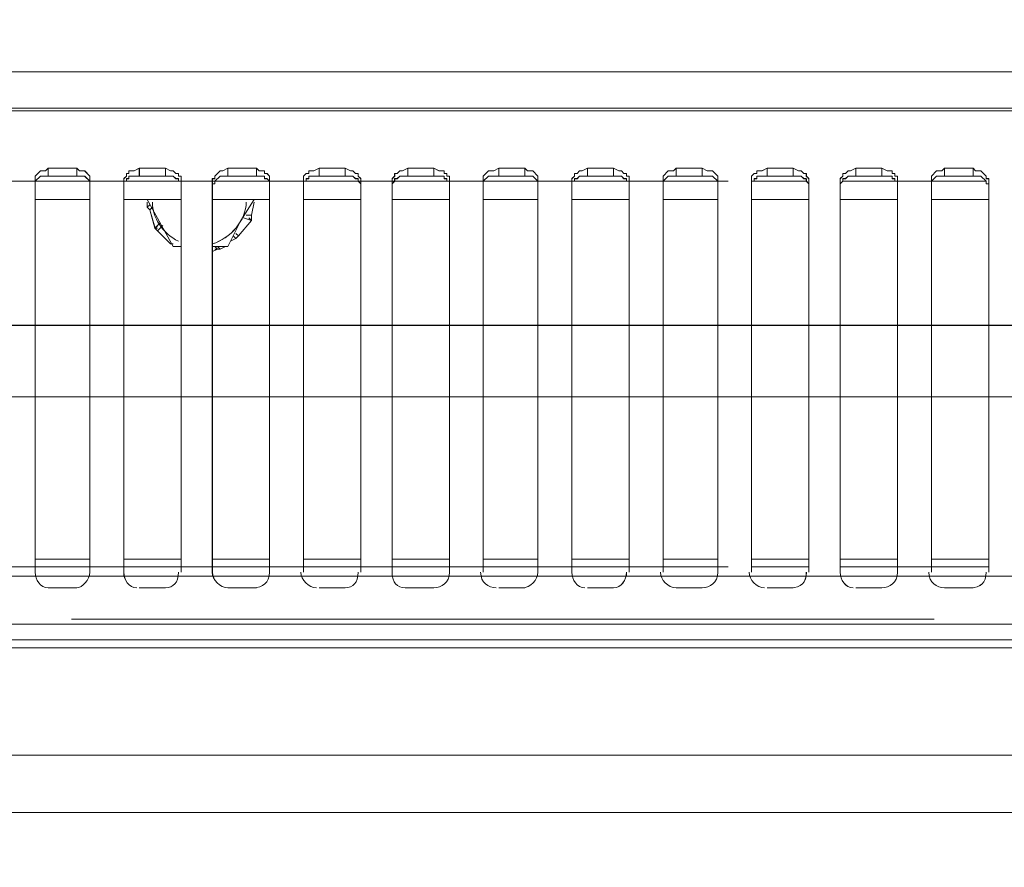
# Model space of a CAD drawing. Header units: millimetres. Extents: x -125266 to 274256, y -711690 to -301689.
# Tile 181 of 256: x -50908 to -50770, y -361895 to -361777. Entities that reach past the tile are written whole.
import ezdxf

# ---------------------------------------------------------------- set-up
doc = ezdxf.new("R2010")
doc.units = ezdxf.units.MM
doc.linetypes.add('CONTINOUS', pattern=[0])
for name, color, linetype, lineweight in [('ARCH', 7, 'Continuous', 0), ('CEILING', 8, 'Continuous', 5), ('Equipment', 8, 'Continuous', 0), ('Finished Line', 7, 'Continuous', 0), ('HOOD', 6, 'Continuous', 0), ('Legend', 5, 'Continuous', 0), ('MEPTEK HVAC-Kitchen Exhaust Air Duct', 30, 'Continuous', 30), ('MEPTEK HVAC-Kitchen Fresh Air Duct', 3, 'Continuous', 30), ('MEPTEK-TEXT1', 7, 'Continuous', 30)]:
    doc.layers.add(name, color=color, linetype=linetype, lineweight=lineweight)
for name, color, linetype in [('Light Equipment', 8, 'Continuous'), ('Model_Top', 7, 'Continuous'), ('RACK', 7, 'Continuous')]:
    doc.layers.add(name, color=color, linetype=linetype)
doc.styles.add('REVAC', font='verdana.ttf', dxfattribs={"height": 50})
doc.styles.get("Standard").update_dxf_attribs({"font": 'ARIALN.TTF'})
doc.styles.add('Times New Roman', font='times.ttf', dxfattribs={"height": 150})
doc.dimstyles.new('ARA-125', dxfattribs={"dimtxt": 200, "dimasz": 75, "dimexe": 0, "dimexo": 75, "dimgap": 7.5, "dimtad": 0, "dimdec": 0, "dimrnd": 5, "dimdsep": 46, "dimtxsty": 'Times New Roman', "dimblk": 'ARCHTICK', "dimcen": 56.25, "dimdle": 56.25, "dimclrd": 256, "dimclre": 256, "dimclrt": 256, "dimazin": 3, "dimtfac": 1, "dimtdec": 0, "dimtix": 1, "dimtmove": 1, "dimatfit": 3, "dimfxl": 0, "dimtolj": 1, "dimlwd": -1, "dimlwe": 0, "dimarcsym": 0})

# ---------------------------------------------------------------- blocks, each defined once
blk = doc.blocks.new('A$C6f7db0ab')
at = {"layer": 'Equipment'}
for points in [[(0, 75.24), (400.18, 75.24), (400.18, 74.87), (400.18, 3.27), (400.18, 1.09), (0, 1.09), (0, 3.27), (0, 74.87), (0, 75.24), (0, 717.86)], [(769.1, 80.33), (800, 80.33), (400.18, 80.33), (0, 80.33), (30.9, 80.33)], [(202.82, 80.33), (82.51, 80.33)], [(800, 75.24), (400.18, 75.24), (400.18, 74.87), (400.18, 3.27), (400.18, 1.09), (800, 1.09), (800, 0), (400.18, 0), (0, 0), (0, 1.45)], [(0, 74.87), (400.18, 74.87), (800, 74.87)], [(77.42, 10.54), (77.42, 65.79), (78.15, 66.52), (78.87, 66.52), (79.24, 66.88), (83.23, 66.88), (83.6, 66.52), (84.33, 66.52), (85.05, 65.79), (85.05, 10.54)], [(79.24, 66.88), (79.24, 65.79)], [(83.23, 66.88), (83.23, 65.79)], [(89.78, 10.54), (89.78, 65.42), (90.14, 65.79), (90.14, 66.15), (90.5, 66.15), (90.5, 66.52), (91.23, 66.52), (91.96, 66.88), (95.59, 66.88), (96.32, 66.52), (96.68, 66.52), (97.05, 66.15), (97.41, 66.15), (97.41, 65.79), (97.77, 65.79), (97.77, 10.54)], [(91.96, 66.88), (91.96, 65.79)], [(95.59, 66.88), (95.59, 65.79)], [(102.14, 10.54), (102.14, 65.42), (102.5, 65.42), (102.5, 65.79), (103.23, 66.52), (103.59, 66.52), (104.32, 66.88), (108.31, 66.88), (108.68, 66.52), (109.4, 66.52), (109.4, 66.15), (109.77, 66.15), (110.13, 65.79), (110.13, 10.54)], [(104.32, 66.88), (104.32, 65.79)], [(108.31, 66.88), (108.31, 65.79)], [(114.86, 10.54), (114.86, 65.79), (115.22, 66.15), (115.58, 66.15), (115.58, 66.52), (116.31, 66.52), (117.04, 66.88), (120.67, 66.88), (121.4, 66.52), (121.76, 66.52), (122.13, 66.15), (122.49, 66.15), (122.49, 65.79), (122.85, 65.42), (122.85, 10.54)], [(117.04, 66.88), (117.04, 65.79)], [(120.67, 66.88), (120.67, 65.79)], [(127.21, 10.54), (127.21, 65.42), (127.58, 65.79), (127.58, 66.15), (127.94, 66.15), (128.31, 66.52), (128.67, 66.52), (129.4, 66.88), (133.03, 66.88), (133.76, 66.52), (134.48, 66.52), (134.48, 66.15), (134.85, 66.15), (134.85, 65.79), (135.21, 65.79), (135.21, 10.54)], [(129.4, 66.88), (129.4, 65.79)], [(133.03, 66.88), (133.03, 65.79)], [(139.94, 10.54), (139.94, 65.79), (140.66, 66.52), (141.39, 66.52), (142.12, 66.88), (145.75, 66.88), (146.12, 66.52), (146.84, 66.52), (147.57, 65.79), (147.57, 10.54)], [(142.12, 66.88), (142.12, 65.79)], [(145.75, 66.88), (145.75, 65.79)], [(152.29, 10.54), (152.29, 65.42), (152.66, 65.79), (152.66, 66.15), (153.02, 66.15), (153.38, 66.52), (153.75, 66.52), (154.48, 66.88), (158.11, 66.88), (158.84, 66.52), (159.2, 66.52), (159.56, 66.15), (159.93, 66.15), (159.93, 65.79), (160.29, 65.79), (160.29, 10.54)], [(154.48, 66.88), (154.48, 65.79)], [(158.11, 66.88), (158.11, 65.79)], [(165.02, 10.54), (165.02, 65.79), (165.74, 66.52), (166.47, 66.52), (166.83, 66.88), (170.47, 66.88), (171.19, 66.52), (171.92, 66.52), (172.65, 65.79), (172.65, 10.54)], [(166.83, 66.88), (166.83, 65.79)], [(170.47, 66.88), (170.47, 65.79)], [(177.37, 10.54), (177.37, 65.79), (177.74, 66.15), (178.1, 66.15), (178.1, 66.52), (178.83, 66.52), (179.55, 66.88), (183.19, 66.88), (183.92, 66.52), (184.28, 66.52), (184.64, 66.15), (185.01, 66.15), (185.01, 65.79), (185.37, 65.42), (185.37, 10.54)], [(179.55, 66.88), (179.55, 65.79)], [(183.19, 66.88), (183.19, 65.79)], [(189.73, 10.54), (189.73, 65.42), (190.1, 65.79), (190.1, 66.15), (190.46, 66.15), (190.82, 66.52), (191.19, 66.52), (191.91, 66.88), (195.55, 66.88), (196.27, 66.52), (197, 66.52), (197, 66.15), (197.36, 66.15), (197.36, 65.79), (197.73, 65.79), (197.73, 10.54)], [(191.91, 66.88), (191.91, 65.79)], [(195.55, 66.88), (195.55, 65.79)], [(202.45, 10.54), (202.45, 65.79), (203.18, 66.52), (203.91, 66.52), (204.27, 66.88), (208.27, 66.88), (208.63, 66.52), (209.36, 66.52), (210.09, 65.79), (210.09, 65.42), (210.45, 65.42), (210.45, 10.54)], [(204.27, 66.88), (204.27, 65.79)], [(208.27, 66.88), (208.27, 65.79)], [(174.1, 65.06), (54.16, 65.06)], [(77.42, 64.7), (77.42, 65.06), (78.15, 65.79), (84.33, 65.79), (85.05, 65.06), (85.05, 64.7)], [(85.05, 65.06), (77.42, 65.06)], [(77.42, 65.06), (85.05, 65.06)], [(89.78, 64.7), (89.78, 65.06), (90.14, 65.06), (90.14, 65.42), (90.5, 65.42), (90.5, 65.79), (96.68, 65.79), (97.05, 65.42), (97.41, 65.42), (97.41, 65.06), (97.77, 65.06), (97.77, 64.7)], [(97.77, 65.06), (89.78, 65.06)], [(90.14, 65.06), (97.41, 65.06)], [(102.14, 64.7), (102.5, 64.7), (102.5, 65.06), (103.23, 65.79), (109.4, 65.79), (109.4, 65.42), (109.77, 65.42), (110.13, 65.06), (110.13, 64.7)], [(110.13, 65.06), (102.5, 65.06)], [(102.5, 65.06), (110.13, 65.06)], [(114.86, 64.7), (114.86, 65.06), (115.22, 65.06), (115.22, 65.42), (115.58, 65.42), (115.58, 65.79), (121.76, 65.79), (122.13, 65.42), (122.49, 65.42), (122.49, 65.06), (122.85, 64.7)], [(122.49, 65.06), (114.86, 65.06)], [(115.22, 65.06), (122.49, 65.06)], [(127.21, 64.7), (127.58, 65.06), (127.58, 65.42), (127.94, 65.42), (128.31, 65.79), (134.48, 65.79), (134.48, 65.42), (134.85, 65.42), (134.85, 65.06), (135.21, 65.06), (135.21, 64.7)], [(135.21, 65.06), (127.58, 65.06)], [(127.58, 65.06), (134.85, 65.06)], [(139.94, 64.7), (139.94, 65.06), (140.66, 65.79), (146.84, 65.79), (147.57, 65.06), (147.57, 64.7)], [(147.57, 65.06), (139.94, 65.06)], [(139.94, 65.06), (147.57, 65.06)], [(152.29, 64.7), (152.29, 65.06), (152.66, 65.06), (152.66, 65.42), (153.02, 65.42), (153.38, 65.79), (159.2, 65.79), (159.56, 65.42), (159.93, 65.42), (159.93, 65.06), (160.29, 65.06), (160.29, 64.7)], [(160.29, 65.06), (152.29, 65.06)], [(152.66, 65.06), (159.93, 65.06)], [(165.02, 64.7), (165.02, 65.06), (165.74, 65.79), (171.92, 65.79), (172.65, 65.06), (172.65, 64.7)], [(172.65, 65.06), (165.02, 65.06)], [(165.02, 65.06), (172.65, 65.06)], [(177.37, 64.7), (177.37, 65.06), (177.74, 65.06), (177.74, 65.42), (178.1, 65.42), (178.1, 65.79), (184.28, 65.79), (184.64, 65.42), (185.01, 65.42), (185.01, 65.06), (185.37, 64.7)], [(185.01, 65.06), (177.37, 65.06)], [(177.74, 65.06), (185.01, 65.06)], [(189.73, 64.7), (190.1, 65.06), (190.1, 65.42), (190.46, 65.42), (190.82, 65.79), (197, 65.79), (197, 65.42), (197.36, 65.42), (197.36, 65.06), (197.73, 65.06), (197.73, 64.7)], [(197.73, 65.06), (190.1, 65.06)], [(190.1, 65.06), (197.36, 65.06)], [(208.63, 65.06), (191.55, 65.06)], [(202.45, 64.7), (202.45, 65.06), (203.18, 65.79), (209.36, 65.79), (210.09, 65.06), (210.09, 64.7), (210.45, 64.7)], [(210.09, 65.06), (202.45, 65.06)], [(202.45, 65.06), (210.09, 65.06)], [(77.42, 62.52), (85.05, 62.52)], [(89.78, 62.52), (97.77, 62.52)], [(93.05, 62.52), (96.68, 55.97), (97.77, 55.97), (97.05, 55.97)], [(93.05, 62.15), (93.05, 61.43)], [(102.14, 62.52), (110.13, 62.52)], [(102.14, 55.97), (104.32, 55.97), (106.13, 59.61), (107.95, 62.52)], [(107.59, 60.34), (107.95, 62.15)], [(114.86, 62.52), (122.85, 62.52)], [(127.21, 62.52), (135.21, 62.52)], [(139.94, 62.52), (147.57, 62.52)], [(152.29, 62.52), (160.29, 62.52)], [(165.02, 62.52), (172.65, 62.52)], [(177.37, 62.52), (185.37, 62.52)], [(189.73, 62.52), (197.73, 62.52)], [(202.45, 62.52), (210.45, 62.52)], [(93.78, 61.43), (93.41, 61.06), (93.05, 61.43), (93.41, 61.79)], [(95.23, 58.88), (94.5, 58.16), (94.14, 58.52), (93.41, 61.06)], [(94.87, 59.25), (94.14, 58.52), (94.5, 58.52)], [(105.77, 57.43), (107.59, 59.61), (107.22, 59.97)], [(106.86, 60.34), (107.59, 60.34), (107.59, 59.61), (106.5, 59.97)], [(94.5, 58.16), (96.32, 56.34), (96.68, 56.34)], [(104.68, 56.7), (105.41, 57.06), (105.77, 57.43), (105.41, 57.79)], [(96.68, 56.34), (96.68, 56.34)], [(105.04, 57.43), (105.41, 57.06)], [(105.41, 57.06), (105.41, 57.06)], [(102.14, 55.25), (102.86, 55.61), (102.5, 55.61)], [(102.86, 55.97), (103.23, 55.61), (102.86, 55.61), (102.5, 55.97)], [(103.23, 55.61), (103.95, 55.97)], [(174.1, 11.27), (54.16, 11.27)], [(77.42, 12.36), (85.05, 12.36)], [(77.42, 11.27), (85.05, 11.27)], [(77.42, 11.27), (85.05, 11.27)], [(89.78, 12.36), (97.77, 12.36)], [(89.78, 11.27), (97.77, 11.27)], [(89.78, 11.27), (97.77, 11.27)], [(102.14, 12.36), (110.13, 12.36)], [(102.14, 11.27), (110.13, 11.27)], [(102.14, 11.27), (110.13, 11.27)], [(114.86, 12.36), (122.85, 12.36)], [(114.86, 11.27), (122.85, 11.27)], [(114.86, 11.27), (122.85, 11.27)], [(127.21, 12.36), (135.21, 12.36)], [(127.21, 11.27), (135.21, 11.27)], [(127.21, 11.27), (135.21, 11.27)], [(139.94, 12.36), (147.57, 12.36)], [(139.94, 11.27), (147.57, 11.27)], [(139.94, 11.27), (147.57, 11.27)], [(152.29, 12.36), (160.29, 12.36)], [(152.29, 11.27), (160.29, 11.27)], [(152.29, 11.27), (160.29, 11.27)], [(165.02, 12.36), (172.65, 12.36)], [(165.02, 11.27), (172.65, 11.27)], [(165.02, 11.27), (172.65, 11.27)], [(177.37, 12.36), (185.37, 12.36)], [(177.37, 11.27), (185.37, 11.27)], [(177.37, 11.27), (185.37, 11.27)], [(189.73, 12.36), (197.73, 12.36)], [(189.73, 11.27), (197.73, 11.27)], [(189.73, 11.27), (197.73, 11.27)], [(208.63, 11.27), (191.55, 11.27)], [(202.45, 12.36), (210.45, 12.36)], [(202.45, 11.27), (210.45, 11.27)], [(202.45, 11.27), (210.45, 11.27)], [(83.23, 8.36), (79.24, 8.36)], [(95.59, 8.36), (91.96, 8.36)], [(108.31, 8.36), (104.32, 8.36)], [(120.67, 8.36), (117.04, 8.36)], [(133.03, 8.36), (129.03, 8.36)], [(145.75, 8.36), (142.12, 8.36)], [(158.11, 8.36), (154.48, 8.36)], [(170.47, 8.36), (166.83, 8.36)], [(183.19, 8.36), (179.55, 8.36)], [(195.55, 8.36), (191.91, 8.36)], [(208.27, 8.36), (204.27, 8.36)], [(0, 3.27), (400.18, 3.27), (800, 3.27)], [(202.82, 4), (82.51, 4)]]:
    blk.add_lwpolyline(points, dxfattribs=at)
for points in [[(97.41, 56.7), (95.23, 57.79), (93.78, 59.97), (93.78, 62.15)], [(106.86, 62.15), (106.86, 59.61), (104.68, 57.06), (102.14, 56.34)], [(79.24, 8.36), (78.15, 8.36), (77.42, 9.45), (77.42, 10.54)], [(85.05, 10.54), (85.05, 9.45), (83.96, 8.36), (83.23, 8.36)], [(91.59, 8.36), (90.5, 8.36), (89.78, 9.45), (89.78, 10.54)], [(97.41, 10.54), (97.41, 9.09), (96.68, 8.36), (95.59, 8.36)], [(104.32, 8.36), (103.23, 8.36), (102.14, 9.45), (102.14, 10.54)], [(110.13, 10.54), (110.13, 9.09), (109.04, 8.36), (107.95, 8.36)], [(116.67, 8.36), (115.58, 8.36), (114.49, 9.45), (114.49, 10.54)], [(122.49, 10.54), (122.49, 9.09), (121.76, 8.36), (120.67, 8.36)], [(129.03, 8.36), (127.94, 8.36), (127.21, 9.09), (127.21, 10.54)], [(135.21, 10.54), (135.21, 9.09), (134.12, 8.36), (133.03, 8.36)], [(141.75, 8.36), (140.66, 8.36), (139.57, 9.09), (139.57, 10.54)], [(147.57, 10.54), (147.57, 9.45), (146.48, 8.36), (145.39, 8.36)], [(154.11, 8.36), (153.02, 8.36), (152.29, 9.45), (152.29, 10.54)], [(159.93, 10.54), (159.93, 9.45), (159.2, 8.36), (158.11, 8.36)], [(166.83, 8.36), (165.74, 8.36), (164.65, 9.45), (164.65, 10.54)], [(172.65, 10.54), (172.65, 9.09), (171.56, 8.36), (170.47, 8.36)], [(179.19, 8.36), (178.1, 8.36), (177.01, 9.45), (177.01, 10.54)], [(185.01, 10.54), (185.01, 9.09), (184.28, 8.36), (182.83, 8.36)], [(191.55, 8.36), (190.46, 8.36), (189.73, 9.45), (189.73, 10.54)], [(197.73, 10.54), (197.73, 9.09), (196.64, 8.36), (195.55, 8.36)], [(204.27, 8.36), (203.18, 8.36), (202.09, 9.09), (202.09, 10.54)], [(210.09, 10.54), (210.09, 9.09), (209.36, 8.36), (207.91, 8.36)]]:
    blk.add_open_spline(points, degree=3, dxfattribs=at)
blk = doc.blocks.new('ARCH')
at = {"layer": 'Legend', "ltscale": 15}
h = blk.add_hatch(dxfattribs=at)
h.set_pattern_fill('SACNCR', color=8, scale=25, style=0)
edge = h.paths.add_edge_path()
edge.add_arc((-53445.78, -362114.48), 661.35, 18.05247, 146.34022)
edge.add_line((-53996.25, -361747.92), (-53996.25, -362009.47))
edge.add_line((-53996.25, -362009.47), (-53996.24, -362009.47))
edge.add_line((-53996.24, -362009.47), (-53974.54, -361931.34))
edge.add_line((-53974.54, -361931.34), (-53941.81, -361857.14))
edge.add_line((-53941.81, -361857.14), (-53898.73, -361788.42))
edge.add_line((-53898.73, -361788.42), (-53846.22, -361726.62))
edge.add_line((-53846.22, -361726.62), (-53785.36, -361673.01))
edge.add_line((-53785.36, -361673.01), (-53717.42, -361628.73))
edge.add_line((-53717.42, -361628.73), (-53643.81, -361594.68))
edge.add_line((-53643.81, -361594.68), (-53566.06, -361571.58))
edge.add_line((-53566.06, -361571.58), (-53485.81, -361559.91))
edge.add_line((-53485.81, -361559.91), (-53404.7, -361559.92))
edge.add_line((-53404.7, -361559.92), (-53377.17, -361563.92))
edge.add_arc((-53404.64, -362113.24), 550, 10.8678, 87.1378, ccw=False)
edge.add_line((-52864.5, -362009.54), (-48663.66, -362009.54))
edge.add_line((-48663.66, -362009.54), (-48663.66, -361770.81))
edge.add_line((-48663.66, -361770.81), (-48213.66, -361770.84))
edge.add_line((-48213.66, -361770.84), (-48213.66, -361770.83))
edge.add_line((-48213.66, -361770.83), (-48663.64, -361770.83))
edge.add_line((-48663.64, -361770.83), (-48213.64, -361770.84))
edge.add_line((-48213.64, -361770.84), (-48213.66, -361770.84))
edge.add_line((-48213.66, -361770.84), (-48213.66, -362009.81))
edge.add_line((-48213.66, -362009.81), (-46905.49, -362009.89))
edge.add_line((-46905.49, -362009.89), (-46905.49, -361909.54))
edge.add_line((-46905.49, -361909.54), (-48113.66, -361909.54))
edge.add_line((-48113.66, -361909.54), (-48113.66, -361670.83))
edge.add_line((-48113.66, -361670.83), (-48763.64, -361670.83))
edge.add_line((-48763.64, -361670.83), (-48763.64, -361909.54))
edge.add_line((-48763.64, -361909.54), (-52816.98, -361909.54))
h = blk.add_hatch(dxfattribs=at)
h.set_pattern_fill('SACNCR', color=8, scale=25, style=0)
edge = h.paths.add_edge_path()
edge.add_arc((-53445.78, -362114.48), 661.35, 18.05247, 146.34022)
edge.add_line((-53996.25, -361747.92), (-53996.25, -362009.47))
edge.add_line((-53996.25, -362009.47), (-53996.24, -362009.47))
edge.add_line((-53996.24, -362009.47), (-53974.54, -361931.34))
edge.add_line((-53974.54, -361931.34), (-53941.81, -361857.14))
edge.add_line((-53941.81, -361857.14), (-53898.73, -361788.42))
edge.add_line((-53898.73, -361788.42), (-53846.22, -361726.62))
edge.add_line((-53846.22, -361726.62), (-53785.36, -361673.01))
edge.add_line((-53785.36, -361673.01), (-53717.42, -361628.73))
edge.add_line((-53717.42, -361628.73), (-53643.81, -361594.68))
edge.add_line((-53643.81, -361594.68), (-53566.06, -361571.58))
edge.add_line((-53566.06, -361571.58), (-53485.81, -361559.91))
edge.add_line((-53485.81, -361559.91), (-53404.7, -361559.92))
edge.add_line((-53404.7, -361559.92), (-53377.17, -361563.92))
edge.add_arc((-53404.64, -362113.24), 550, 10.8678, 87.1378, ccw=False)
edge.add_line((-52864.5, -362009.54), (-48663.66, -362009.54))
edge.add_line((-48663.66, -362009.54), (-48663.66, -361770.81))
edge.add_line((-48663.66, -361770.81), (-48213.66, -361770.84))
edge.add_line((-48213.66, -361770.84), (-48213.66, -361770.83))
edge.add_line((-48213.66, -361770.83), (-48663.64, -361770.83))
edge.add_line((-48663.64, -361770.83), (-48663.66, -362021.85))
edge.add_line((-48663.66, -362021.85), (-48478.01, -362021.86))
edge.add_line((-48478.01, -362021.86), (-48478.03, -362220.82))
edge.add_line((-48478.03, -362220.82), (-48213.67, -362220.84))
edge.add_line((-48213.67, -362220.84), (-48213.64, -361770.84))
edge.add_line((-48213.64, -361770.84), (-48213.66, -361770.84))
edge.add_line((-48213.66, -361770.84), (-48213.66, -362009.81))
edge.add_line((-48213.66, -362009.81), (-46905.49, -362009.89))
edge.add_line((-46905.49, -362009.89), (-46905.49, -361909.54))
edge.add_line((-46905.49, -361909.54), (-48113.66, -361909.54))
edge.add_line((-48113.66, -361909.54), (-48113.66, -361670.83))
edge.add_line((-48113.66, -361670.83), (-48763.64, -361670.83))
edge.add_line((-48763.64, -361670.83), (-48763.64, -361909.54))
edge.add_line((-48763.64, -361909.54), (-52816.98, -361909.54))
at = {"layer": 'Equipment', "lineweight": 0}
blk.add_lwpolyline([(-50103.66, -361164.54), (-51008.66, -361164.54), (-51008.66, -361864.54), (-50103.66, -361864.54)], close=True, dxfattribs=at)
at = {"layer": 'Finished Line', "color": 8}
for p, q in [((-52795.57, -361879.54), (-48793.66, -361879.54)), ((-52795.57, -361879.54), (-48793.66, -361879.54)), ((-52801.21, -361887.54), (-48785.66, -361887.54)), ((-52801.21, -361887.54), (-48785.66, -361887.54))]:
    blk.add_line(p, q, dxfattribs=at)
at = {"layer": 'HOOD'}
blk.add_lwpolyline([(-52023.66, -361879.54), (-49023.66, -361879.54), (-49023.66, -360879.54), (-52023.66, -360879.54)], close=True, dxfattribs=at)
at = {"layer": 'Light Equipment', "lineweight": 0}
for points in [[(-52023.66, -361879.54), (-49023.66, -361879.54), (-49023.66, -360879.54), (-52023.66, -360879.54)], [(-50103.66, -361164.54), (-51008.66, -361164.54), (-51008.66, -361864.54), (-50103.66, -361864.54)]]:
    blk.add_lwpolyline(points, close=True, dxfattribs=at)
for points in [[(-50983.04, -361789.3), (-50582.86, -361789.3), (-50582.86, -361789.66), (-50582.86, -361861.27), (-50582.86, -361863.45), (-50983.04, -361863.45), (-50983.04, -361861.27), (-50983.04, -361789.66), (-50983.04, -361789.3), (-50983.04, -361146.68)], [(-50213.94, -361784.21), (-50183.05, -361784.21), (-50582.86, -361784.21), (-50983.04, -361784.21), (-50952.15, -361784.21)], [(-50780.23, -361784.21), (-50900.54, -361784.21)], [(-50183.05, -361789.3), (-50582.86, -361789.3), (-50582.86, -361789.66), (-50582.86, -361861.27), (-50582.86, -361863.45), (-50183.05, -361863.45), (-50183.05, -361864.54), (-50582.86, -361864.54), (-50983.04, -361864.54), (-50983.04, -361863.08)], [(-50983.04, -361789.66), (-50582.86, -361789.66), (-50183.05, -361789.66)], [(-50905.63, -361854), (-50905.63, -361798.75), (-50904.9, -361798.02), (-50904.17, -361798.02), (-50903.81, -361797.66), (-50899.81, -361797.66), (-50899.45, -361798.02), (-50898.72, -361798.02), (-50897.99, -361798.75), (-50897.99, -361854)], [(-50903.81, -361797.66), (-50903.81, -361798.75)], [(-50899.81, -361797.66), (-50899.81, -361798.75)], [(-50893.27, -361854), (-50893.27, -361799.11), (-50892.9, -361798.75), (-50892.9, -361798.39), (-50892.54, -361798.39), (-50892.54, -361798.02), (-50891.81, -361798.02), (-50891.09, -361797.66), (-50887.45, -361797.66), (-50886.72, -361798.02), (-50886.36, -361798.02), (-50886, -361798.39), (-50885.63, -361798.39), (-50885.63, -361798.75), (-50885.27, -361798.75), (-50885.27, -361854)], [(-50891.09, -361797.66), (-50891.09, -361798.75)], [(-50887.45, -361797.66), (-50887.45, -361798.75)], [(-50880.91, -361854), (-50880.91, -361799.11), (-50880.55, -361799.11), (-50880.55, -361798.75), (-50879.82, -361798.02), (-50879.46, -361798.02), (-50878.73, -361797.66), (-50874.73, -361797.66), (-50874.37, -361798.02), (-50873.64, -361798.02), (-50873.64, -361798.39), (-50873.28, -361798.39), (-50872.91, -361798.75), (-50872.91, -361854)], [(-50878.73, -361797.66), (-50878.73, -361798.75)], [(-50874.73, -361797.66), (-50874.73, -361798.75)], [(-50868.19, -361854), (-50868.19, -361798.75), (-50867.82, -361798.39), (-50867.46, -361798.39), (-50867.46, -361798.02), (-50866.73, -361798.02), (-50866.01, -361797.66), (-50862.37, -361797.66), (-50861.65, -361798.02), (-50861.28, -361798.02), (-50860.92, -361798.39), (-50860.55, -361798.39), (-50860.55, -361798.75), (-50860.19, -361799.11), (-50860.19, -361854)], [(-50866.01, -361797.66), (-50866.01, -361798.75)], [(-50862.37, -361797.66), (-50862.37, -361798.75)], [(-50855.83, -361854), (-50855.83, -361799.11), (-50855.47, -361798.75), (-50855.47, -361798.39), (-50855.1, -361798.39), (-50854.74, -361798.02), (-50854.38, -361798.02), (-50853.65, -361797.66), (-50850.01, -361797.66), (-50849.29, -361798.02), (-50848.56, -361798.02), (-50848.56, -361798.39), (-50848.2, -361798.39), (-50848.2, -361798.75), (-50847.83, -361798.75), (-50847.83, -361854)], [(-50853.65, -361797.66), (-50853.65, -361798.75)], [(-50850.01, -361797.66), (-50850.01, -361798.75)], [(-50843.11, -361854), (-50843.11, -361798.75), (-50842.38, -361798.02), (-50841.65, -361798.02), (-50840.93, -361797.66), (-50837.29, -361797.66), (-50836.93, -361798.02), (-50836.2, -361798.02), (-50835.48, -361798.75), (-50835.48, -361854)], [(-50840.93, -361797.66), (-50840.93, -361798.75)], [(-50837.29, -361797.66), (-50837.29, -361798.75)], [(-50830.75, -361854), (-50830.75, -361799.11), (-50830.39, -361798.75), (-50830.39, -361798.39), (-50830.02, -361798.39), (-50829.66, -361798.02), (-50829.3, -361798.02), (-50828.57, -361797.66), (-50824.93, -361797.66), (-50824.21, -361798.02), (-50823.84, -361798.02), (-50823.48, -361798.39), (-50823.12, -361798.39), (-50823.12, -361798.75), (-50822.75, -361798.75), (-50822.75, -361854)], [(-50828.57, -361797.66), (-50828.57, -361798.75)], [(-50824.93, -361797.66), (-50824.93, -361798.75)], [(-50818.03, -361854), (-50818.03, -361798.75), (-50817.3, -361798.02), (-50816.57, -361798.02), (-50816.21, -361797.66), (-50812.58, -361797.66), (-50811.85, -361798.02), (-50811.12, -361798.02), (-50810.4, -361798.75), (-50810.4, -361854)], [(-50816.21, -361797.66), (-50816.21, -361798.75)], [(-50812.58, -361797.66), (-50812.58, -361798.75)], [(-50805.67, -361854), (-50805.67, -361798.75), (-50805.31, -361798.39), (-50804.94, -361798.39), (-50804.94, -361798.02), (-50804.22, -361798.02), (-50803.49, -361797.66), (-50799.86, -361797.66), (-50799.13, -361798.02), (-50798.76, -361798.02), (-50798.4, -361798.39), (-50798.04, -361798.39), (-50798.04, -361798.75), (-50797.67, -361799.11), (-50797.67, -361854)], [(-50803.49, -361797.66), (-50803.49, -361798.75)], [(-50799.86, -361797.66), (-50799.86, -361798.75)], [(-50793.31, -361854), (-50793.31, -361799.11), (-50792.95, -361798.75), (-50792.95, -361798.39), (-50792.59, -361798.39), (-50792.22, -361798.02), (-50791.86, -361798.02), (-50791.13, -361797.66), (-50787.5, -361797.66), (-50786.77, -361798.02), (-50786.04, -361798.02), (-50786.04, -361798.39), (-50785.68, -361798.39), (-50785.68, -361798.75), (-50785.32, -361798.75), (-50785.32, -361854)], [(-50791.13, -361797.66), (-50791.13, -361798.75)], [(-50787.5, -361797.66), (-50787.5, -361798.75)], [(-50780.59, -361854), (-50780.59, -361798.75), (-50779.86, -361798.02), (-50779.14, -361798.02), (-50778.77, -361797.66), (-50774.78, -361797.66), (-50774.41, -361798.02), (-50773.69, -361798.02), (-50772.96, -361798.75), (-50772.96, -361799.11), (-50772.59, -361799.11), (-50772.59, -361854)], [(-50778.77, -361797.66), (-50778.77, -361798.75)], [(-50774.78, -361797.66), (-50774.78, -361798.75)], [(-50905.63, -361799.84), (-50905.63, -361799.48), (-50904.9, -361798.75), (-50898.72, -361798.75), (-50897.99, -361799.48), (-50897.99, -361799.84)], [(-50893.27, -361799.84), (-50893.27, -361799.48), (-50892.9, -361799.48), (-50892.9, -361799.11), (-50892.54, -361799.11), (-50892.54, -361798.75), (-50886.36, -361798.75), (-50886, -361799.11), (-50885.63, -361799.11), (-50885.63, -361799.48), (-50885.27, -361799.48), (-50885.27, -361799.84)], [(-50880.91, -361799.84), (-50880.55, -361799.84), (-50880.55, -361799.48), (-50879.82, -361798.75), (-50873.64, -361798.75), (-50873.64, -361799.11), (-50873.28, -361799.11), (-50872.91, -361799.48), (-50872.91, -361799.84)], [(-50868.19, -361799.84), (-50868.19, -361799.48), (-50867.82, -361799.48), (-50867.82, -361799.11), (-50867.46, -361799.11), (-50867.46, -361798.75), (-50861.28, -361798.75), (-50860.92, -361799.11), (-50860.55, -361799.11), (-50860.55, -361799.48), (-50860.19, -361799.84)], [(-50855.83, -361799.84), (-50855.47, -361799.48), (-50855.47, -361799.11), (-50855.1, -361799.11), (-50854.74, -361798.75), (-50848.56, -361798.75), (-50848.56, -361799.11), (-50848.2, -361799.11), (-50848.2, -361799.48), (-50847.83, -361799.48), (-50847.83, -361799.84)], [(-50843.11, -361799.84), (-50843.11, -361799.48), (-50842.38, -361798.75), (-50836.2, -361798.75), (-50835.48, -361799.48), (-50835.48, -361799.84)], [(-50830.75, -361799.84), (-50830.75, -361799.48), (-50830.39, -361799.48), (-50830.39, -361799.11), (-50830.02, -361799.11), (-50829.66, -361798.75), (-50823.84, -361798.75), (-50823.48, -361799.11), (-50823.12, -361799.11), (-50823.12, -361799.48), (-50822.75, -361799.48), (-50822.75, -361799.84)], [(-50818.03, -361799.84), (-50818.03, -361799.48), (-50817.3, -361798.75), (-50811.12, -361798.75), (-50810.4, -361799.48), (-50810.4, -361799.84)], [(-50805.67, -361799.84), (-50805.67, -361799.48), (-50805.31, -361799.48), (-50805.31, -361799.11), (-50804.94, -361799.11), (-50804.94, -361798.75), (-50798.76, -361798.75), (-50798.4, -361799.11), (-50798.04, -361799.11), (-50798.04, -361799.48), (-50797.67, -361799.84)], [(-50793.31, -361799.84), (-50792.95, -361799.48), (-50792.95, -361799.11), (-50792.59, -361799.11), (-50792.22, -361798.75), (-50786.04, -361798.75), (-50786.04, -361799.11), (-50785.68, -361799.11), (-50785.68, -361799.48), (-50785.32, -361799.48), (-50785.32, -361799.84)], [(-50780.59, -361799.84), (-50780.59, -361799.48), (-50779.86, -361798.75), (-50773.69, -361798.75), (-50772.96, -361799.48), (-50772.96, -361799.84), (-50772.59, -361799.84)], [(-50808.94, -361799.48), (-50928.89, -361799.48)], [(-50897.99, -361799.48), (-50905.63, -361799.48)], [(-50905.63, -361799.48), (-50897.99, -361799.48)], [(-50885.27, -361799.48), (-50893.27, -361799.48)], [(-50892.9, -361799.48), (-50885.63, -361799.48)], [(-50872.91, -361799.48), (-50880.55, -361799.48)], [(-50880.55, -361799.48), (-50872.91, -361799.48)], [(-50860.55, -361799.48), (-50868.19, -361799.48)], [(-50867.82, -361799.48), (-50860.55, -361799.48)], [(-50847.83, -361799.48), (-50855.47, -361799.48)], [(-50855.47, -361799.48), (-50848.2, -361799.48)], [(-50835.48, -361799.48), (-50843.11, -361799.48)], [(-50843.11, -361799.48), (-50835.48, -361799.48)], [(-50822.75, -361799.48), (-50830.75, -361799.48)], [(-50830.39, -361799.48), (-50823.12, -361799.48)], [(-50810.4, -361799.48), (-50818.03, -361799.48)], [(-50818.03, -361799.48), (-50810.4, -361799.48)], [(-50798.04, -361799.48), (-50805.67, -361799.48)], [(-50805.31, -361799.48), (-50798.04, -361799.48)], [(-50785.32, -361799.48), (-50792.95, -361799.48)], [(-50792.95, -361799.48), (-50785.68, -361799.48)], [(-50774.41, -361799.48), (-50791.5, -361799.48)], [(-50772.96, -361799.48), (-50780.59, -361799.48)], [(-50780.59, -361799.48), (-50772.96, -361799.48)], [(-50905.63, -361802.02), (-50897.99, -361802.02)], [(-50893.27, -361802.02), (-50885.27, -361802.02)], [(-50890, -361802.02), (-50886.36, -361808.56), (-50885.27, -361808.56), (-50886, -361808.56)], [(-50890, -361802.38), (-50890, -361803.11)], [(-50889.27, -361803.11), (-50889.63, -361803.48), (-50890, -361803.11), (-50889.63, -361802.75)], [(-50880.91, -361802.02), (-50872.91, -361802.02)], [(-50880.91, -361808.56), (-50878.73, -361808.56), (-50876.91, -361804.93), (-50875.09, -361802.02)], [(-50875.46, -361804.2), (-50875.09, -361802.38)], [(-50868.19, -361802.02), (-50860.19, -361802.02)], [(-50855.83, -361802.02), (-50847.83, -361802.02)], [(-50843.11, -361802.02), (-50835.48, -361802.02)], [(-50830.75, -361802.02), (-50822.75, -361802.02)], [(-50818.03, -361802.02), (-50810.4, -361802.02)], [(-50805.67, -361802.02), (-50797.67, -361802.02)], [(-50793.31, -361802.02), (-50785.32, -361802.02)], [(-50780.59, -361802.02), (-50772.59, -361802.02)], [(-50887.82, -361805.66), (-50888.54, -361806.38), (-50888.91, -361806.02), (-50889.63, -361803.48)], [(-50877.27, -361807.11), (-50875.46, -361804.93), (-50875.82, -361804.57)], [(-50876.18, -361804.2), (-50875.46, -361804.2), (-50875.46, -361804.93), (-50876.55, -361804.57)], [(-50888.18, -361805.29), (-50888.91, -361806.02), (-50888.54, -361806.02)], [(-50888.54, -361806.38), (-50886.72, -361808.2), (-50886.36, -361808.2)], [(-50878.37, -361807.84), (-50877.64, -361807.47), (-50877.27, -361807.11), (-50877.64, -361806.75)], [(-50878, -361807.11), (-50877.64, -361807.47)], [(-50877.64, -361807.47), (-50877.64, -361807.47)], [(-50886.36, -361808.2), (-50886.36, -361808.2)], [(-50880.18, -361808.56), (-50879.82, -361808.93), (-50880.18, -361808.93), (-50880.55, -361808.56)], [(-50879.82, -361808.93), (-50879.09, -361808.56)], [(-50880.91, -361809.29), (-50880.18, -361808.93), (-50880.55, -361808.93)], [(-50905.63, -361852.18), (-50897.99, -361852.18)], [(-50893.27, -361852.18), (-50885.27, -361852.18)], [(-50880.91, -361852.18), (-50872.91, -361852.18)], [(-50868.19, -361852.18), (-50860.19, -361852.18)], [(-50855.83, -361852.18), (-50847.83, -361852.18)], [(-50843.11, -361852.18), (-50835.48, -361852.18)], [(-50830.75, -361852.18), (-50822.75, -361852.18)], [(-50818.03, -361852.18), (-50810.4, -361852.18)], [(-50805.67, -361852.18), (-50797.67, -361852.18)], [(-50793.31, -361852.18), (-50785.32, -361852.18)], [(-50780.59, -361852.18), (-50772.59, -361852.18)], [(-50808.94, -361853.27), (-50928.89, -361853.27)], [(-50905.63, -361853.27), (-50897.99, -361853.27)], [(-50905.63, -361853.27), (-50897.99, -361853.27)], [(-50893.27, -361853.27), (-50885.27, -361853.27)], [(-50893.27, -361853.27), (-50885.27, -361853.27)], [(-50880.91, -361853.27), (-50872.91, -361853.27)], [(-50880.91, -361853.27), (-50872.91, -361853.27)], [(-50868.19, -361853.27), (-50860.19, -361853.27)], [(-50868.19, -361853.27), (-50860.19, -361853.27)], [(-50855.83, -361853.27), (-50847.83, -361853.27)], [(-50855.83, -361853.27), (-50847.83, -361853.27)], [(-50843.11, -361853.27), (-50835.48, -361853.27)], [(-50843.11, -361853.27), (-50835.48, -361853.27)], [(-50830.75, -361853.27), (-50822.75, -361853.27)], [(-50830.75, -361853.27), (-50822.75, -361853.27)], [(-50818.03, -361853.27), (-50810.4, -361853.27)], [(-50818.03, -361853.27), (-50810.4, -361853.27)], [(-50805.67, -361853.27), (-50797.67, -361853.27)], [(-50805.67, -361853.27), (-50797.67, -361853.27)], [(-50793.31, -361853.27), (-50785.32, -361853.27)], [(-50793.31, -361853.27), (-50785.32, -361853.27)], [(-50774.41, -361853.27), (-50791.5, -361853.27)], [(-50780.59, -361853.27), (-50772.59, -361853.27)], [(-50780.59, -361853.27), (-50772.59, -361853.27)], [(-50899.81, -361856.18), (-50903.81, -361856.18)], [(-50887.45, -361856.18), (-50891.09, -361856.18)], [(-50874.73, -361856.18), (-50878.73, -361856.18)], [(-50862.37, -361856.18), (-50866.01, -361856.18)], [(-50850.01, -361856.18), (-50854.01, -361856.18)], [(-50837.29, -361856.18), (-50840.93, -361856.18)], [(-50824.93, -361856.18), (-50828.57, -361856.18)], [(-50812.58, -361856.18), (-50816.21, -361856.18)], [(-50799.86, -361856.18), (-50803.49, -361856.18)], [(-50787.5, -361856.18), (-50791.13, -361856.18)], [(-50774.78, -361856.18), (-50778.77, -361856.18)], [(-50780.23, -361860.54), (-50900.54, -361860.54)], [(-50983.04, -361861.27), (-50582.86, -361861.27), (-50183.05, -361861.27)]]:
    blk.add_lwpolyline(points, dxfattribs=at)
for points in [[(-50885.63, -361807.84), (-50887.82, -361806.75), (-50889.27, -361804.57), (-50889.27, -361802.38)], [(-50876.18, -361802.38), (-50876.18, -361804.93), (-50878.37, -361807.47), (-50880.91, -361808.2)], [(-50903.81, -361856.18), (-50904.9, -361856.18), (-50905.63, -361855.09), (-50905.63, -361854)], [(-50897.99, -361854), (-50897.99, -361855.09), (-50899.08, -361856.18), (-50899.81, -361856.18)], [(-50891.45, -361856.18), (-50892.54, -361856.18), (-50893.27, -361855.09), (-50893.27, -361854)], [(-50885.63, -361854), (-50885.63, -361855.45), (-50886.36, -361856.18), (-50887.45, -361856.18)], [(-50878.73, -361856.18), (-50879.82, -361856.18), (-50880.91, -361855.09), (-50880.91, -361854)], [(-50872.91, -361854), (-50872.91, -361855.45), (-50874, -361856.18), (-50875.09, -361856.18)], [(-50866.37, -361856.18), (-50867.46, -361856.18), (-50868.55, -361855.09), (-50868.55, -361854)], [(-50860.55, -361854), (-50860.55, -361855.45), (-50861.28, -361856.18), (-50862.37, -361856.18)], [(-50854.01, -361856.18), (-50855.1, -361856.18), (-50855.83, -361855.45), (-50855.83, -361854)], [(-50847.83, -361854), (-50847.83, -361855.45), (-50848.92, -361856.18), (-50850.01, -361856.18)], [(-50841.29, -361856.18), (-50842.38, -361856.18), (-50843.47, -361855.45), (-50843.47, -361854)], [(-50835.48, -361854), (-50835.48, -361855.09), (-50836.57, -361856.18), (-50837.66, -361856.18)], [(-50828.93, -361856.18), (-50830.02, -361856.18), (-50830.75, -361855.09), (-50830.75, -361854)], [(-50823.12, -361854), (-50823.12, -361855.09), (-50823.84, -361856.18), (-50824.93, -361856.18)], [(-50816.21, -361856.18), (-50817.3, -361856.18), (-50818.39, -361855.09), (-50818.39, -361854)], [(-50810.4, -361854), (-50810.4, -361855.45), (-50811.49, -361856.18), (-50812.58, -361856.18)], [(-50803.85, -361856.18), (-50804.94, -361856.18), (-50806.03, -361855.09), (-50806.03, -361854)], [(-50798.04, -361854), (-50798.04, -361855.45), (-50798.76, -361856.18), (-50800.22, -361856.18)], [(-50791.5, -361856.18), (-50792.59, -361856.18), (-50793.31, -361855.09), (-50793.31, -361854)], [(-50785.32, -361854), (-50785.32, -361855.45), (-50786.41, -361856.18), (-50787.5, -361856.18)], [(-50778.77, -361856.18), (-50779.86, -361856.18), (-50780.95, -361855.45), (-50780.95, -361854)], [(-50772.96, -361854), (-50772.96, -361855.45), (-50773.69, -361856.18), (-50775.14, -361856.18)]]:
    blk.add_open_spline(points, degree=3, dxfattribs=at)
at = {"layer": 'Equipment', "lineweight": 30}
blk.add_blockref('A$C6f7db0ab', (-50983.04, -361864.54), dxfattribs=at)
blk = doc.blocks.new('H-06')
at = {"layer": 'HOOD', "lineweight": 0}
for p, q in [((-82795.9, -344210.22), (-80075.9, -344210.22)), ((-82820.9, -344235.22), (-80050.9, -344235.22)), ((-82885.9, -344260.22), (-79985.9, -344260.22))]:
    blk.add_line(p, q, dxfattribs=at)
at = {"layer": 'Model_Top', "color": 7, "insert": (-82532.1, -343871.14), "char_height": 50, "width": 825.636, "attachment_point": 1, "style": 'REVAC'}
blk.add_mtext('\\pi173.24445;Exhaust collar\\P\\pi242.20013;350 x 300\\P\\pi89.64808;900 CFM @ 190 Pa', dxfattribs=at)
blk = doc.blocks.new('_ArchTick')
at = {"color": 0, "linetype": 'ByBlock', "const_width": 0.15}
blk.add_lwpolyline([(-0.5, -0.5), (0.5, 0.5)], dxfattribs=at)

msp = doc.modelspace()

# ---------------------------------------------------------------- linework, layer by layer
at = {"layer": 'CEILING', "lineweight": 0}
msp.add_lwpolyline([(-53966.25, -358280.6, -0.03944), (-52166.25, -358141.58), (-52166.25, -360079.54), (-47346.3, -360079.54, -0.228214), (-47025.49, -360747.25), (-47025.49, -361879.54), (-48083.66, -361879.54), (-48083.66, -361640.83), (-48793.66, -361640.83), (-48793.66, -361879.54), (-52795.57, -361879.54, 0.569933), (-53966.25, -361659.43), (-53966.25, -358280.6)], format="xyb", dxfattribs=at)
at = {"layer": 'MEPTEK HVAC-Kitchen Exhaust Air Duct'}
msp.add_line((-51485.5, -361819.54, 1.51), (-49351.19, -361819.54, 1.51), dxfattribs=at)

# ---------------------------------------------------------------- block references
at = {"layer": 'ARCH'}
msp.add_blockref('ARCH', (0, 0), dxfattribs=at)
at = {"layer": 'HOOD'}
msp.add_blockref('H-06', (30912.24, -17619.32), dxfattribs=at)

# ---------------------------------------------------------------- texts
at = {"layer": 'MEPTEK-TEXT1', "char_height": 350, "attachment_point": 1}
for s, insert, width in [('{\\fCalibri|b0|i0|c0|p34;\\H1.28571x;\\C1;GENERAL GUIDELINES-HVAC :\\P\\fArial Narrow|b0|i0|c0|p34;\\H0.88889x;\\C256;\\P\\fCalibri|b0|i0|c0|p34;\\C4;DUCTING :\\H0.875x;\\P\\pi-1050,l1050,t1050;\\C256;1.^IDUCTING SHALL BE IN ACCORDANCE WITH IS 655, GALVANIZED IRON SHEET TO BE USED FOR ALL DUCTING WORKS. THERMAL INSULATION ON DUCTS SHALL BE 19 MM THICK. CLOSED CELL CLASS “O” BS 476 PART 6-7 FM APPROVED NITRILE RUBBER ELASTOMERIC INSULATION THERMAL CONDUCTIVITY 0.033 WATTS PER METER-KELVIN (W/(M.K)) AT 0°C FOR AIR CONDITIONING DUCTING. \\P2.^ITHERMAL INSULATION ON KITCHEN EXHAUST DUCTING SHALL BE 80 MM THICK ALUMINUM FOIL FACED RESIN BONDED FIBRE GLASS WOOL OF DENSITY NOT LESS THAN 48 KG/M3.\\P3.^ITHERMAL INSULATION ON FRESH AIR, SUPPLY AIR AND RETURN AIR SHALL BE 19MM THICK CLOSED CELL ANTI-MICROBIAL CLASS “O” BS 476 AND PART 6 & 7 FM APPROVED NITRILE RUBBER ELASTOMERIC INSULATION THERMAL CONDUCTIVITY 0.033 WATTS PER METER-KELVIN (W/ (M\\fArial|b0|i0|c0|p34;.\\fCalibri|b0|i0|c0|p34;K)) AT 0°C.\\P4.^IAPPROPRIATE NUMBER OF TRAP DOORS SHALL BE PROVIDED IN KITCHEN EXHAUST DUCTING FOR OIL/GREASE CLEANING PURPOSE.\\P5.^IDUCTING INSTALLATION WITH RESPECT TO FRESH AIR INTAKE, KITCHEN EXHAUST OUT FROM LOCATION UP TO LOUVERS AT FAÇADE SHALL BE IN THE SCOPE OF CONCESSIONER INCLUDING AIR WASHER, EXHAUST FAN SECTION DRY SCRUBBER ETC.\\P6.^IEACH AND EVERY KITCHEN EXHAUST HOOD SHOULD BE EQUIPPED WITH UL LISTED, WET CHEMICAL BASED, MECHANICALLY OPERATED, AUTOMATIC FIRE SUPPRESSION SYSTEM. SEPARATE DRAWING TO BE SUBMITTED FOR HOOD SUPPRESSION SYSTEM.\\P7.^ISUPPORTING OF DUCTING TO BE DONE WITH USING ANGLE 50X 50 X 5MM AND TIE ROD OF SIZE MINIMUM 10 MM DIA/ AS PER DUCT SIZE.\\P8.^IPOST COMPLETION OF ONSITE WORK, CONCESSIONAIRE HAS TO SHARE TESTING AND COMMISSIONING REPORT WITH DIAL.\\P9.^IINTEGRATION WITH FIRE ALARM SYSTEM, SO THAT AHU GET SWITCHED OFF IN CASE OF ANY FIRE INCIDENT.\\P10.^IFOR EQUIPMENT PLACEMENT STRUCTURAL DETAILS TO BE APPROVED BY STRUCTURAL CONSULTANT AND SAME TO BE SHARE WITH DIAL.\\P11.^ITRAP DOOR WITH PROPER ACCESS TO BE PROVIDED FOR FILTER AND COPPER COIL CLEANING.\\P12.^IKITCHEN VENTILATION SHALL COMPLY TO NFPA 96 GUIDELINE.}', (-102876.11, -301696.9), 28043.4288), ('{\\fCalibri|b0|i0|c0|p34;\\H1.28571x;\\C1;CHILLED WATER PIPING:-\\H0.77778x;\\P\\pi-1050,l1050,t1050;\\C256;1.^ICHILLED WATER PIPING SHALL BE CONFIRMING TO IS:1239 PART I CLASS ‘C’ HEAVY AND FITTING SHALL BE CONFORMING TO ASTM A-105,3000LBS SOCKET WELD END (UP TO 50MM) & 1S:1239 PART-II HEAVY/ASTM A-234 WPB, GR.B BUTT WELD FITTING ( ABOVE 50NB PIPE SIZE)\\P2.^IPIPING CONNECTION SHOULD BE SOCKET WELDED UP TO 50NB SIZE AND SHALL BE BUTT WELD ABOVE 50NB PIPE SIZE. PIPE FLANGES SHOULD BE CONFIRMING TO ASTM A-105 # 150 SORF AND FLANGE DIMENSION SHOULD BE IN ACCORDANCE WITH ASME/ANSI B 16.5 (150 SORF), FITTING TO FITTING WELDING IS NOT ALLOWED. NOZZLE CONNECTIONS/THREDOLETS/WELDOLETS ARE NOT ALLOWED BY PUNCTURING THE PIPE. ONLY EQUAL/UNEQUAL TEE’S SHALL BE USED FOR BRANCH CONNECTION FROM HEADER. SOCKET WELD END TEE SHOULD BE USED FOR BRANCH CONNECTION (UP-TO -50NB PIPE SIZE) W.R.T TO PRESSURE GAUGE/TEMPERATURE GAUGE/AIR VENT/DRAIN POINT ETC.\\P3.^IPOST INSTALLATION CLEARANCE BY DIAL, CHW PIPING SHALL BE TESTED @15KGF/CM2 HYDROSTATICS PRESSURE FOR 24HRS HOLD TIME AND TESTING SHOULD BE WITNESSED TO DIAL TEAM.\\P4.^ITHERMAL INSULATION ON CHW AND CONDENSATE DRAIN PIPING LINE SHALL BE 25MM THICK. CLOSED CELL ANTI-MICROBIAL CLASS “O” BS 476 AND PART 6 & 7 FM APPROVED NITRILE RUBBER ELASTOMERIC INSULATION THERMAL CONDUCTIVITY 0.033 WATTS PER METER-KELVIN (W/ (M\\fArial|b0|i0|c0|p34;⋅\\fCalibri|b0|i0|c0|p34;K)) AT 0°C.\\P5.^ICONDENSATE DRAIN PIPING SHALL BE COMPLYING TO IS 4985 CLASS 3 UPVC PIPE. SOLVENT CEMENT COMPLYING WITH ASTM D2564 SHALL BE USED FOR JOINTS.\\P6.^IFOR CEILING SUSPENDED CHILLED WATER PIPE:  PIPE SHOULD BE HANGED WITH TIE ROD OF SIZE MINIMUM 10 MM DIA.}', (-102709.02, -319968), 24849.3539)]:
    msp.add_mtext(s, dxfattribs=dict(at, insert=insert, width=width))
at = {"layer": 'RACK', "color": 3, "lineweight": 0, "insert": (-55480.95, -361423.27), "char_height": 150, "attachment_point": 1}
msp.add_mtext_dynamic_manual_height_columns('\\pi54.99251;IT \\P\\pi-110.30421;RACK', width=243.2047, gutter_width=1, heights=[0], dxfattribs=at)

# ---------------------------------------------------------------- leaders
at = {"layer": 'MEPTEK HVAC-Kitchen Exhaust Air Duct'}
msp.add_leader([(-51031.16, -361646.91, -11.23), (-50653.32, -362645.44, -11.23), (-48901.89, -362645.44, -11.23)], dimstyle='ARA-125', override={"dimtxt": 150, "dimasz": 150}, dxfattribs=at)
at = {"layer": 'MEPTEK HVAC-Kitchen Fresh Air Duct', "linetype": 'CONTINOUS', "lineweight": -2, "ltscale": 25}
msp.add_leader([(-52439.53, -359997.67, -11.79), (-52439.53, -362710.48, -11.79), (-50711.38, -362710.48, -11.79)], dimstyle='ARA-125', override={"dimtxt": 150, "dimasz": 150}, dxfattribs=at)

doc.saveas('drawing.dxf')
